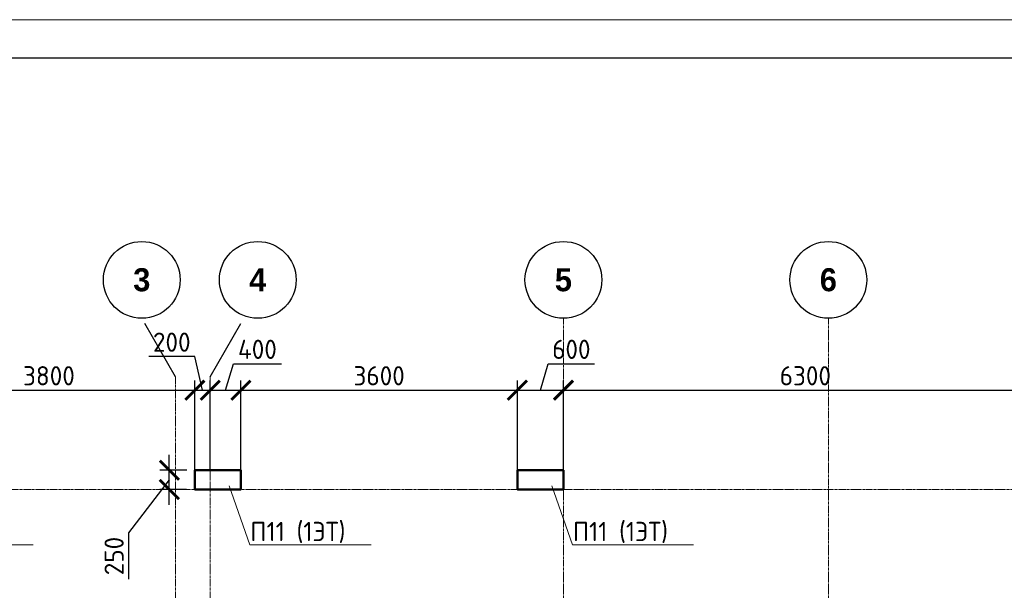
# Model space of a CAD drawing. Header units: millimetres. Extents: x 263826 to 1718326, y -423071 to 70137.
# Tile 191 of 256: x 430112 to 442934, y -60776 to -53350. Entities that reach past the tile are written whole.
import ezdxf
from ezdxf import colors
from ezdxf.entities.mleader import LeaderData, LeaderLine
from ezdxf.math import Vec2, Vec3

# ---------------------------------------------------------------- set-up
doc = ezdxf.new("R2010")
doc.units = ezdxf.units.MM
doc.linetypes.add('______5', pattern=[1100, 800, -100, 100, -100])
doc.linetypes.add('осевая', pattern=[50.8, 31.75, -6.35, 6.35, -6.35])
for name, color, linetype, lineweight in [('Конструкции 0.5', 5, 'Continuous', 50), ('Оси', 40, '______5', 18), ('подоснова', 151, 'Continuous', 5), ('РАЗМЕРЫ', 1, 'Continuous', 9), ('ТОНКИЕ', 7, 'Continuous', 9)]:
    doc.layers.add(name, color=color, linetype=linetype, lineweight=lineweight)
doc.layers.add('ТОЛСТЫЕ_ОСНОВНЫЕ', color=6, linetype='Continuous')
doc.styles.add('Century Gothic', font='GOTHIC.TTF')
doc.styles.add('GOST-2.304_Type-B', font='GOST_Common.ttf')
doc.dimstyles.new('СПДС', dxfattribs={"dimscale": 100, "dimtxt": 2.5, "dimasz": 2.5, "dimexe": 1.25, "dimexo": 0, "dimtad": 1, "dimdec": 0, "dimtxsty": 'GOST-2.304_Type-B', "dimblk": 'ARCHTICK', "dimcen": 2.5, "dimdle": 2, "dimadec": 0, "dimazin": 2, "dimtfac": 0.75, "dimtdec": 0, "dimtmove": 1, "dimatfit": 3, "dimfxl": 1, "dimtolj": 1, "dimarcsym": 1})

# ---------------------------------------------------------------- blocks, each defined once
blk = doc.blocks.new('NSY101')
at = {"color": 0, "linetype": 'ByBlock', "lineweight": -2}
blk.add_circle((0, 0), 50, dxfattribs=at)
blk = doc.blocks.new('оси 2.2-2.3')
at = {"layer": 'Оси', "color": 16, "linetype": '______5', "lineweight": 25, "transparency": 33554687}
for p, q in [((482754.9, -105027.5), (482318.8, -104272.1)), ((483204.9, -105027.5), (483641.1, -104272.1))]:
    blk.add_line(p, q, dxfattribs=at)
at = {"layer": 'Оси', "color": 16, "linetype": 'осевая', "lineweight": 0, "transparency": 33554687}
for p, q in [((487804.9, -104267.9), (487804.9, -130953.9)), ((491254.9, -104267.9), (491254.9, -130953.9)), ((482754.9, -105027.5), (482754.9, -130272.4)), ((483204.9, -105027.5), (483204.9, -130259.7)), ((468076.3, -106495.4), (524372.9, -106495.4))]:
    blk.add_line(p, q, dxfattribs=at)
at = {"layer": 'Оси', "color": 16, "linetype": 'Continuous', "lineweight": 25, "transparency": 33554687, "xscale": 9.999999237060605, "yscale": 9.999999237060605, "zscale": 9.999999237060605}
for p in [(482314.4, -103767.9), (483824.4, -103767.9), (487804.4, -103767.9), (491254.4, -103767.9)]:
    blk.add_blockref('NSY101', p, dxfattribs=at)
at = {"layer": 'Оси', "color": 16, "linetype": 'Continuous', "lineweight": 25, "transparency": 33554687, "char_height": 300, "width": 385, "attachment_point": 5, "style": 'Century Gothic'}
for s, insert in [('\\A1;{\\fCentury Gothic|i0|b1;\\H300.000000;\\W1.000000;\\C16;3}\\P', (482314.4, -103767.9)), ('\\A1;{\\fCentury Gothic|i0|b1;\\H300.000000;\\W1.000000;\\C16;4}\\P', (483824.4, -103767.9)), ('\\A1;{\\fCentury Gothic|i0|b1;\\H300.000000;\\W1.000000;\\C16;5}\\P', (487804.4, -103767.9)), ('\\A1;{\\fCentury Gothic|i0|b1;\\H300.000000;\\W1.000000;\\C16;6}\\P', (491254.4, -103767.9))]:
    blk.add_mtext(s, dxfattribs=dict(at, insert=insert))
blk = doc.blocks.new('_ArchTick')
at = {"color": 0, "linetype": 'ByBlock', "const_width": 0.15}
blk.add_lwpolyline([(-0.5, -0.5), (0.5, 0.5)], dxfattribs=at)
blk = doc.blocks.new('*D1924')
at = {"layer": 'DEFPOINTS', "color": 0, "transparency": 16777216}
for p in [(432061, -59214), (432289, -59214), (432285, -59464)]:
    blk.add_point(p, dxfattribs=at)
at = {"layer": 'РАЗМЕРЫ', "color": 0, "lineweight": -2, "transparency": 16777216}
for p, q in [((432061, -59664), (432061, -59014)), ((432289, -59214), (431936, -59214)), ((432061, -59339), (431530, -60030)), ((432285, -59464), (431936, -59464)), ((431530, -60030), (431530, -60630))]:
    blk.add_line(p, q, dxfattribs=at)
at = {"layer": 'РАЗМЕРЫ', "color": 0, "lineweight": -2, "transparency": 16777216, "xscale": 250, "yscale": 250, "zscale": 250}
for p, rotation in [((432061, -59214), 90), ((432061, -59464), 270)]:
    blk.add_blockref('_ArchTick', p, dxfattribs=dict(at, rotation=rotation))
at = {"layer": 'РАЗМЕРЫ', "color": 0, "lineweight": 0, "transparency": 16777216, "insert": (431342, -60330), "char_height": 250, "attachment_point": 5, "rotation": 90, "style": 'GOST-2.304_Type-B'}
blk.add_mtext('\\A1;250', dxfattribs=at)
blk = doc.blocks.new('*D1948')
at = {"layer": 'DEFPOINTS', "color": 0, "transparency": 16777216}
for p in [(432393, -58172), (428593, -59214, 3100), (432393, -59214, 3100)]:
    blk.add_point(p, dxfattribs=at)
at = {"layer": 'РАЗМЕРЫ', "color": 0, "lineweight": -2, "transparency": 16777216}
for p, q in [((428593, -59214), (428593, -58047)), ((432393, -59214), (432393, -58047)), ((428393, -58172), (432593, -58172))]:
    blk.add_line(p, q, dxfattribs=at)
at = {"layer": 'РАЗМЕРЫ', "color": 0, "lineweight": -2, "transparency": 16777216, "xscale": 250, "yscale": 250, "zscale": 250, "rotation": 180}
blk.add_blockref('_ArchTick', (428593, -58172), dxfattribs=at)
at = {"layer": 'РАЗМЕРЫ', "color": 0, "lineweight": -2, "transparency": 16777216, "xscale": 250, "yscale": 250, "zscale": 250}
blk.add_blockref('_ArchTick', (432393, -58172), dxfattribs=at)
at = {"layer": 'РАЗМЕРЫ', "color": 0, "lineweight": 0, "transparency": 16777216, "insert": (430493, -57984), "char_height": 250, "attachment_point": 5, "style": 'GOST-2.304_Type-B'}
blk.add_mtext('\\A1;3800', dxfattribs=at)
blk = doc.blocks.new('*D1949')
at = {"layer": 'DEFPOINTS', "color": 0, "transparency": 16777216}
for p in [(432593, -58172), (432393, -59214, 3100), (432593, -59214, 3100)]:
    blk.add_point(p, dxfattribs=at)
at = {"layer": 'РАЗМЕРЫ', "color": 0, "lineweight": -2, "transparency": 16777216}
for p, q in [((432393, -57735), (431793, -57735)), ((432493, -58172), (432393, -57735)), ((432393, -59214), (432393, -58047)), ((432593, -59214), (432593, -58047)), ((432193, -58172), (432793, -58172))]:
    blk.add_line(p, q, dxfattribs=at)
at = {"layer": 'РАЗМЕРЫ', "color": 0, "lineweight": -2, "transparency": 16777216, "xscale": 250, "yscale": 250, "zscale": 250, "rotation": 180}
blk.add_blockref('_ArchTick', (432393, -58172), dxfattribs=at)
at = {"layer": 'РАЗМЕРЫ', "color": 0, "lineweight": -2, "transparency": 16777216, "xscale": 250, "yscale": 250, "zscale": 250}
blk.add_blockref('_ArchTick', (432593, -58172), dxfattribs=at)
at = {"layer": 'РАЗМЕРЫ', "color": 0, "lineweight": 0, "transparency": 16777216, "insert": (432093, -57547), "char_height": 250, "attachment_point": 5, "style": 'GOST-2.304_Type-B'}
blk.add_mtext('\\A1;200', dxfattribs=at)
blk = doc.blocks.new('*D1950')
at = {"layer": 'DEFPOINTS', "color": 0, "transparency": 16777216}
for p in [(432993, -58172), (432593, -59214, 3100), (432993, -59214, 3100)]:
    blk.add_point(p, dxfattribs=at)
at = {"layer": 'РАЗМЕРЫ', "color": 0, "lineweight": -2, "transparency": 16777216}
for p, q in [((432793, -58172), (432896, -57828)), ((432896, -57828), (433521, -57828)), ((432593, -59214), (432593, -58047)), ((432993, -59214), (432993, -58047)), ((432393, -58172), (433193, -58172))]:
    blk.add_line(p, q, dxfattribs=at)
at = {"layer": 'РАЗМЕРЫ', "color": 0, "lineweight": -2, "transparency": 16777216, "xscale": 250, "yscale": 250, "zscale": 250, "rotation": 180}
blk.add_blockref('_ArchTick', (432593, -58172), dxfattribs=at)
at = {"layer": 'РАЗМЕРЫ', "color": 0, "lineweight": -2, "transparency": 16777216, "xscale": 250, "yscale": 250, "zscale": 250}
blk.add_blockref('_ArchTick', (432993, -58172), dxfattribs=at)
at = {"layer": 'РАЗМЕРЫ', "color": 0, "lineweight": 0, "transparency": 16777216, "insert": (433208, -57640), "char_height": 250, "attachment_point": 5, "style": 'GOST-2.304_Type-B'}
blk.add_mtext('\\A1;400', dxfattribs=at)
blk = doc.blocks.new('*D1951')
at = {"layer": 'DEFPOINTS', "color": 0, "transparency": 16777216}
for p in [(436593, -58172), (432993, -59214, 3100), (436593, -59214, 3100)]:
    blk.add_point(p, dxfattribs=at)
at = {"layer": 'РАЗМЕРЫ', "color": 0, "lineweight": -2, "transparency": 16777216}
for p, q in [((432993, -59214), (432993, -58047)), ((436593, -59214), (436593, -58047)), ((432793, -58172), (436793, -58172))]:
    blk.add_line(p, q, dxfattribs=at)
at = {"layer": 'РАЗМЕРЫ', "color": 0, "lineweight": -2, "transparency": 16777216, "xscale": 250, "yscale": 250, "zscale": 250, "rotation": 180}
blk.add_blockref('_ArchTick', (432993, -58172), dxfattribs=at)
at = {"layer": 'РАЗМЕРЫ', "color": 0, "lineweight": -2, "transparency": 16777216, "xscale": 250, "yscale": 250, "zscale": 250}
blk.add_blockref('_ArchTick', (436593, -58172), dxfattribs=at)
at = {"layer": 'РАЗМЕРЫ', "color": 0, "lineweight": 0, "transparency": 16777216, "insert": (434793, -57984), "char_height": 250, "attachment_point": 5, "style": 'GOST-2.304_Type-B'}
blk.add_mtext('\\A1;3600', dxfattribs=at)
blk = doc.blocks.new('*D1952')
at = {"layer": 'DEFPOINTS', "color": 0, "transparency": 16777216}
for p in [(437193, -58172), (436593, -59214, 3100), (437193, -59214, 3100)]:
    blk.add_point(p, dxfattribs=at)
at = {"layer": 'РАЗМЕРЫ', "color": 0, "lineweight": -2, "transparency": 16777216}
for p, q in [((436893, -58172), (436996, -57828)), ((436996, -57828), (437596, -57828)), ((436593, -59214), (436593, -58047)), ((437193, -59214), (437193, -58047)), ((436393, -58172), (437393, -58172))]:
    blk.add_line(p, q, dxfattribs=at)
at = {"layer": 'РАЗМЕРЫ', "color": 0, "lineweight": -2, "transparency": 16777216, "xscale": 250, "yscale": 250, "zscale": 250, "rotation": 180}
blk.add_blockref('_ArchTick', (436593, -58172), dxfattribs=at)
at = {"layer": 'РАЗМЕРЫ', "color": 0, "lineweight": -2, "transparency": 16777216, "xscale": 250, "yscale": 250, "zscale": 250}
blk.add_blockref('_ArchTick', (437193, -58172), dxfattribs=at)
at = {"layer": 'РАЗМЕРЫ', "color": 0, "lineweight": 0, "transparency": 16777216, "insert": (437296, -57640), "char_height": 250, "attachment_point": 5, "style": 'GOST-2.304_Type-B'}
blk.add_mtext('\\A1;600', dxfattribs=at)
blk = doc.blocks.new('*D1953')
at = {"layer": 'DEFPOINTS', "color": 0, "transparency": 16777216}
for p in [(443493, -58172), (443493, -59087, 3100), (437193, -59214, 3100)]:
    blk.add_point(p, dxfattribs=at)
at = {"layer": 'РАЗМЕРЫ', "color": 0, "lineweight": -2, "transparency": 16777216}
for p, q in [((437193, -59214), (437193, -58047)), ((443493, -59087), (443493, -58047)), ((436993, -58172), (443693, -58172))]:
    blk.add_line(p, q, dxfattribs=at)
at = {"layer": 'РАЗМЕРЫ', "color": 0, "lineweight": -2, "transparency": 16777216, "xscale": 250, "yscale": 250, "zscale": 250, "rotation": 180}
blk.add_blockref('_ArchTick', (437193, -58172), dxfattribs=at)
at = {"layer": 'РАЗМЕРЫ', "color": 0, "lineweight": -2, "transparency": 16777216, "xscale": 250, "yscale": 250, "zscale": 250}
blk.add_blockref('_ArchTick', (443493, -58172), dxfattribs=at)
at = {"layer": 'РАЗМЕРЫ', "color": 0, "lineweight": 0, "transparency": 16777216, "insert": (440343, -57984), "char_height": 250, "attachment_point": 5, "style": 'GOST-2.304_Type-B'}
blk.add_mtext('\\A1;6300', dxfattribs=at)
blk = doc.blocks.new('_None')
blk = doc.blocks.new('*U2651')
at = {"layer": 'ТОЛСТЫЕ_ОСНОВНЫЕ', "color": 6}
blk.add_lwpolyline([(20, 5), (886, 5), (886, 415), (20, 415)], close=True, dxfattribs=at)
at = {"layer": 'ТОНКИЕ'}
blk.add_lwpolyline([(0, 0), (891, 0), (891, 420), (0, 420)], close=True, dxfattribs=at)

msp = doc.modelspace()

# ---------------------------------------------------------------- linework, layer by layer
at = {"layer": 'Конструкции 0.5', "elevation": -4157.37226}
for points in [[(432392.70641, -59213.62589), (432992.70637, -59213.62589), (432992.70637, -59463.62578), (432392.70641, -59463.62578)], [(432992.70637, -59213.62589), (432392.85531, -59213.62589), (432392.85531, -59463.62578), (432992.70637, -59463.62578)], [(436592.70637, -59213.62589), (437192.70634, -59213.62589), (437192.70634, -59463.62578), (436592.70637, -59463.62578)]]:
    msp.add_lwpolyline(points, close=True, dxfattribs=at)

# ---------------------------------------------------------------- block references
at = {"xscale": 100, "yscale": 100, "zscale": 100}
msp.add_blockref('*U2651', (411743.66991, -95349.92357), dxfattribs=at)
at = {"layer": 'РАЗМЕРЫ', "color": 1}
msp.add_blockref('оси 2.2-2.3', (-50611.99665, 47031.72666, -4157.37226), dxfattribs=at)

# ---------------------------------------------------------------- dimensions: what is measured, and where the dimension line sits
at = {"layer": 'РАЗМЕРЫ', "color": 1, "lineweight": 0}
dim = msp.add_linear_dim(base=(432592.95107, -58171.73854, -7257.37226), p1=(432392.70641, -59213.62589, -4157.37226), p2=(432592.95107, -59213.62589, -4157.37226), dimstyle='СПДС', dxfattribs=at)
dim.commit()
dim.dimension.update_dxf_attribs({"geometry": '*D1949', "text_midpoint": (432330.29291, -57734.5283, -7257.37226), "dimtype": 160})
for base, p1, p2, picture, middle in [((432992.70637, -58171.73854, -7257.37226), (432592.95107, -59213.62589, -4157.37226), (432992.70637, -59213.62589, -4157.37226), '*D1950', (432958.45372, -57640.48854, -7257.37226)), ((437192.70634, -58171.73854, -7257.37226), (436592.70637, -59213.62589, -4157.37226), (437192.70634, -59213.62589, -4157.37226), '*D1952', (437058.33136, -57640.48854, -7257.37226)), ((432392.70641, -58171.73854, -7257.37226), (428592.70641, -59213.62545, -4157.37226), (432392.70641, -59213.62589, -4157.37226), '*D1948', (430492.70641, -57984.23854, -7257.37226)), ((436592.70637, -58171.73854, -7257.37226), (432992.70637, -59213.62589, -4157.37226), (436592.70637, -59213.62589, -4157.37226), '*D1951', (434792.70637, -57984.23854, -7257.37226)), ((443492.85531, -58171.73854, -7257.37226), (437192.70634, -59213.62589, -4157.37226), (443492.85531, -59087.18474, -4157.37226), '*D1953', (440342.78083, -57984.23854, -7257.37226))]:
    dim = msp.add_linear_dim(base=base, p1=p1, p2=p2, dimstyle='СПДС', dxfattribs=at)
    dim.commit()
    dim.dimension.update_dxf_attribs({"geometry": picture, "text_midpoint": middle})
dim = msp.add_linear_dim(base=(432061.12637, -59213.6263, -4157.37226), p1=(432284.73148, -59463.62555, -4157.37226), p2=(432288.8248, -59213.6263, -4157.37226), angle=90, dimstyle='СПДС', dxfattribs=at)
dim.commit()
dim.dimension.update_dxf_attribs({"geometry": '*D1924', "text_midpoint": (431529.87637, -60092.13245, -4157.37226), "dimtype": 160})

# ---------------------------------------------------------------- leaders
at = {"layer": 'подоснова', "color": 5, "ltscale": 0.3}
ml = msp.add_multileader_mtext('Standard', dxfattribs=at)
ml.set_content('П11 (1ЭТ)', color=5, style='GOST-2.304_Type-B')
ml.set_leader_properties(color=256, linetype='ByLayer', lineweight=15)
ml.set_arrow_properties(name='NONE')
ml.build(insert=Vec2(0, 0))
ml.multileader.update_dxf_attribs({"text_left_attachment_type": 6, "text_right_attachment_type": 6, "dogleg_length": 0.1, "arrow_head_size": 18})
ctx = ml.context
ctx.base_point, ctx.char_height, ctx.arrow_head_size, ctx.landing_gap_size, ctx.plane_origin = Vec3(428709.55712, -60185.56121, -1417.37226), 250, 18, 20, Vec3(421104.13498, -57757.98331, -1417.37226)
ctx.left_attachment, ctx.right_attachment, ctx.text_align_type = 6, 6, 1
notes = []
notes.append((ctx, [(0, (1, 1, 0), (428709.45712, -60185.56121, -1417.37226), (1, 0), 0.1, [(0, [(428441.82774, -59415.92576, -1417.37226)], 0, [])])]))
ctx.mtext.insert, ctx.mtext.alignment, ctx.mtext.flow_direction = Vec3(429334.86015, -59885.56121, -1417.37226), 2, 5
ml = msp.add_multileader_mtext('Standard', dxfattribs=at)
ml.set_content('П11 (1ЭТ)', color=5, style='GOST-2.304_Type-B')
ml.set_leader_properties(color=256, linetype='ByLayer', lineweight=15)
ml.set_arrow_properties(name='NONE')
ml.build(insert=Vec2(0, 0))
ml.multileader.update_dxf_attribs({"text_left_attachment_type": 6, "text_right_attachment_type": 6, "dogleg_length": 0.1, "arrow_head_size": 18})
ctx = ml.context
ctx.base_point, ctx.char_height, ctx.arrow_head_size, ctx.landing_gap_size, ctx.plane_origin = Vec3(433109.55709, -60185.56145, -1417.37226), 250, 18, 20, Vec3(425504.13495, -57757.98355, -1417.37226)
ctx.left_attachment, ctx.right_attachment, ctx.text_align_type = 6, 6, 1
notes.append((ctx, [(0, (1, 1, 0), (433109.45709, -60185.56145, -1417.37226), (1, 0), 0.1, [(0, [(432841.82771, -59415.92599, -1417.37226)], 0, [])])]))
ctx.mtext.insert, ctx.mtext.alignment, ctx.mtext.flow_direction = Vec3(433734.86012, -59885.56145, -1417.37226), 2, 5
ml = msp.add_multileader_mtext('Standard', dxfattribs=at)
ml.set_content('П11 (1ЭТ)', color=5, style='GOST-2.304_Type-B')
ml.set_leader_properties(color=256, linetype='ByLayer', lineweight=15)
ml.set_arrow_properties(name='NONE')
ml.build(insert=Vec2(0, 0))
ml.multileader.update_dxf_attribs({"text_left_attachment_type": 6, "text_right_attachment_type": 6, "dogleg_length": 0.1, "arrow_head_size": 18})
ctx = ml.context
ctx.base_point, ctx.char_height, ctx.arrow_head_size, ctx.landing_gap_size, ctx.plane_origin = Vec3(437309.80179, -60185.56121, -1417.37226), 250, 18, 20, Vec3(429704.37964, -57757.98331, -1417.37226)
ctx.left_attachment, ctx.right_attachment, ctx.text_align_type = 6, 6, 1
notes.append((ctx, [(0, (1, 1, 0), (437309.70179, -60185.56121, -1417.37226), (1, 0), 0.1, [(0, [(437042.07241, -59415.92576, -1417.37226)], 0, [])])]))
ctx.mtext.insert, ctx.mtext.alignment, ctx.mtext.flow_direction = Vec3(437935.10482, -59885.56121, -1417.37226), 2, 5
for ctx, leaders in notes:
    for number, flags, end, landing, length, lines in leaders:
        leader = LeaderData()
        leader.index, (leader.has_last_leader_line, leader.has_dogleg_vector, leader.attachment_direction) = number, flags
        leader.last_leader_point, leader.dogleg_vector, leader.dogleg_length = Vec3(end), Vec3(landing), length
        for number, points, colour, breaks in lines:
            line = LeaderLine()
            line.index, line.vertices, line.color, line.breaks = number, Vec3.list(points), colors.encode_raw_color(colour), breaks
            leader.lines.append(line)
        ctx.leaders.append(leader)

doc.saveas('drawing.dxf')
